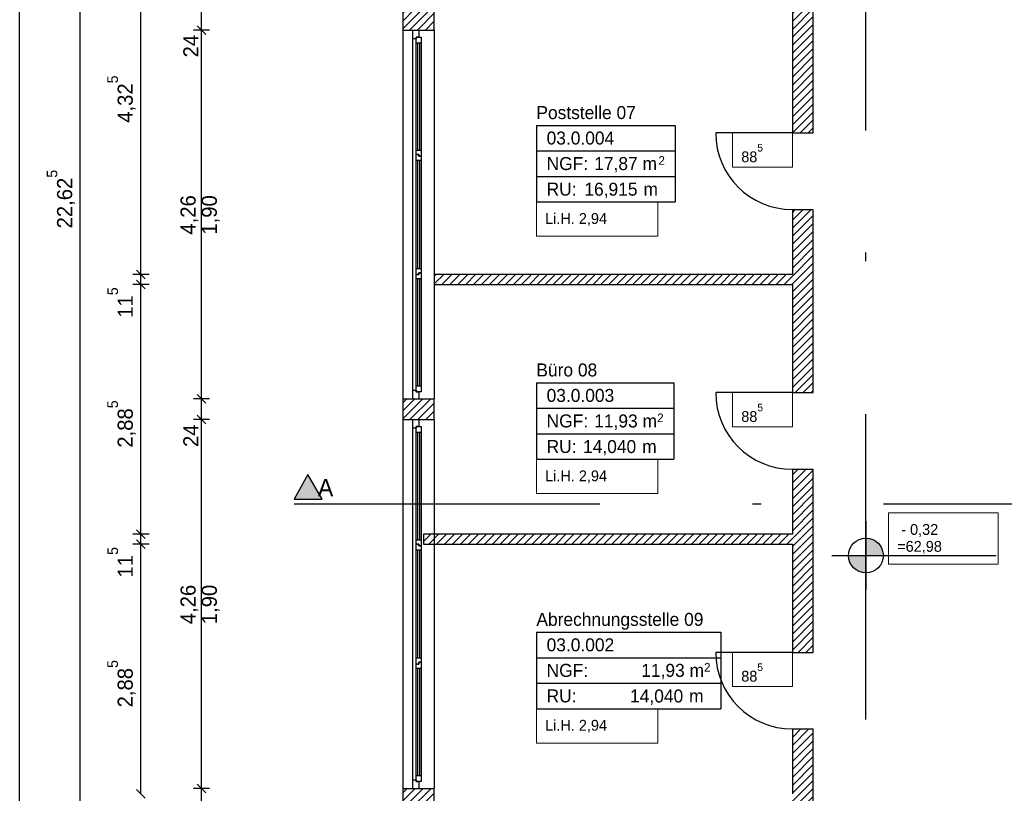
# Model space of a CAD drawing. Extents: x -28.8 to 50.4, y -5.6 to 85.1.
# Tile 4 of 29: x -4.3 to 7.1, y 4.8 to 13.7. Entities that reach past the tile are written whole.
import ezdxf

# ---------------------------------------------------------------- set-up
doc = ezdxf.new("R2010")
doc.units = 0
doc.header["$MEASUREMENT"] = 0
doc.linetypes.add('Strichpunktlinie', pattern=[0.006703, 0.003528, -0.001764, 0, -0.001411])
doc.linetypes.add('Wipeout_Contour', pattern=[1, 0, -1])
for name, color, linetype in [('0._EG_2_0', 7, 'Continuous'), ('0._EG_2_P_BM_AUSSEN', 7, 'Continuous'), ('0._EG_2_P_ZE_BILD', 7, 'Continuous'), ('0._EG_2_P_ZE_SYMBOL', 7, 'Continuous'), ('0._EG_2_P_ZE_TEXT', 7, 'Continuous'), ('0._EG_2_R_NT_INNENWAND', 7, 'Continuous'), ('0._EG_2_R_TR_AUSSENWAND', 7, 'Continuous'), ('0._EG_2_R_TR_INNENWAND', 7, 'Continuous'), ('0._EG_2_Räume', 7, 'Continuous')]:
    doc.layers.add(name, color=color, linetype=linetype)
doc.styles.add('ERSTELLTER_STIL_1', font='txt')
doc.styles.add('ERSTELLTER_STIL_2', font='txt')
pattern_1 = [(45, (0, 0), (-0.04596194, 0.04596194), [])]

msp = doc.modelspace()

# ---------------------------------------------------------------- hatches: boundary and pattern name
at = {"layer": '0._EG_2_P_ZE_BILD', "linetype": 'Continuous', "lineweight": 18, "ltscale": 1000}
msp.add_hatch(color=9, dxfattribs=at).paths.add_polyline_path([(-1.127, 8.207), (-0.805, 8.207), (-0.969, 8.49)], flags=0)
at = {"layer": '0._EG_2_P_ZE_SYMBOL', "linetype": 'Continuous', "ltscale": 1000}
for points in [[(5.676, 7.555, 0.414214), (5.475, 7.756), (5.475, 7.555)], [(5.475, 7.354), (5.475, 7.555), (5.274, 7.555, 0.414214)]]:
    msp.add_hatch(color=256, dxfattribs=at).paths.add_polyline_path(points, flags=0)
at = {"layer": '0._EG_2_R_NT_INNENWAND', "linetype": 'Continuous', "ltscale": 1000}
h = msp.add_hatch(dxfattribs=at)
h.set_pattern_fill('MW_Kalksandstein_0002', color=256, style=0, pattern_type=2)
h.set_pattern_definition(pattern_1)
h.paths.add_polyline_path([(0.49, 10.688), (4.625, 10.688), (4.625, 10.803), (0.49, 10.803)], flags=0)
at = {"layer": '0._EG_2_R_TR_AUSSENWAND', "linetype": 'Continuous', "ltscale": 1000}
h = msp.add_hatch(dxfattribs=at)
h.set_pattern_fill('MW_Kalksandstein_0002', color=256, style=0, pattern_type=2)
h.set_pattern_definition(pattern_1)
h.paths.add_polyline_path([(0.125, 13.625), (0.24, 13.625), (0.31, 13.625), (0.49, 13.625), (0.49, 13.865), (0.31, 13.865), (0.24, 13.865), (0.125, 13.865)], flags=0)
h = msp.add_hatch(dxfattribs=at)
h.set_pattern_fill('MW_Kalksandstein_0002', color=256, style=0, pattern_type=2)
h.set_pattern_definition(pattern_1)
h.paths.add_polyline_path([(0.125, 9.125), (0.24, 9.125), (0.31, 9.125), (0.49, 9.125), (0.49, 9.365), (0.31, 9.365), (0.24, 9.365), (0.125, 9.365)], flags=0)
h = msp.add_hatch(dxfattribs=at)
h.set_pattern_fill('MW_Kalksandstein_0002', color=256, style=0, pattern_type=2)
h.set_pattern_definition(pattern_1)
h.paths.add_polyline_path([(0.125, 4.625), (0.24, 4.625), (0.31, 4.625), (0.49, 4.625), (0.49, 4.865), (0.31, 4.865), (0.24, 4.865), (0.125, 4.865)], flags=0)
at = {"layer": '0._EG_2_R_TR_INNENWAND', "linetype": 'Continuous', "ltscale": 1000}
h = msp.add_hatch(dxfattribs=at)
h.set_pattern_fill('MW_Kalksandstein_0002', color=256, style=0, pattern_type=2)
h.set_pattern_definition(pattern_1)
h.paths.add_polyline_path([(4.625, 12.437), (4.865, 12.437), (4.865, 15.49), (4.625, 15.49)], flags=0)
h = msp.add_hatch(dxfattribs=at)
h.set_pattern_fill('MW_Kalksandstein_0002', color=256, style=0, pattern_type=2)
h.set_pattern_definition(pattern_1)
h.paths.add_polyline_path([(4.625, 9.437), (4.865, 9.437), (4.865, 11.552), (4.625, 11.552)], flags=0)
h = msp.add_hatch(dxfattribs=at)
h.set_pattern_fill('MW_Kalksandstein_0002', color=256, style=0, pattern_type=2)
h.set_pattern_definition(pattern_1)
h.paths.add_polyline_path([(4.625, 6.437), (4.865, 6.437), (4.865, 8.552), (4.625, 8.552)], flags=0)
h = msp.add_hatch(dxfattribs=at)
h.set_pattern_fill('MW_Kalksandstein_0002', color=256, style=0, pattern_type=2)
h.set_pattern_definition(pattern_1)
h.paths.add_polyline_path([(4.625, 4.562), (4.865, 4.562), (4.865, 5.552), (4.625, 5.552)], flags=0)

# ---------------------------------------------------------------- linework, layer by layer
at = {"layer": '0._EG_2_0', "linetype": 'Continuous', "ltscale": 1000}
for p, q in [((0.125, 13.625), (0.24, 13.625)), ((0.24, 13.625), (0.31, 13.625)), ((0.31, 13.625), (0.49, 13.625)), ((4.625, 12.437), (4.865, 12.437)), ((4.625, 11.552), (4.865, 11.552)), ((0.125, 9.365), (0.24, 9.365)), ((0.24, 9.365), (0.31, 9.365)), ((0.31, 9.365), (0.49, 9.365)), ((4.625, 9.437), (4.865, 9.437)), ((0.125, 9.125), (0.24, 9.125)), ((0.24, 9.125), (0.31, 9.125)), ((0.31, 9.125), (0.49, 9.125)), ((4.625, 8.552), (4.865, 8.552)), ((4.625, 6.437), (4.865, 6.437)), ((4.625, 5.552), (4.865, 5.552)), ((0.125, 4.865), (0.24, 4.865)), ((0.24, 4.865), (0.31, 4.865)), ((0.31, 4.865), (0.49, 4.865))]:
    msp.add_line(p, q, dxfattribs=at)
at = {"layer": '0._EG_2_P_BM_AUSSEN', "linetype": 'Continuous', "ltscale": 1000}
for p, q in [((-4.299, 0), (-4.299, 44.375)), ((-3.599, 0.365), (-3.599, 22.99)), ((-2.899, 10.803), (-2.899, 15.125)), ((-2.199, 13.625), (-2.199, 13.865)), ((-2.249, 13.675), (-2.149, 13.575)), ((-2.105, 13.625), (-2.292, 13.625)), ((-2.199, 9.365), (-2.199, 13.625)), ((-2.949, 10.852), (-2.849, 10.752)), ((-2.805, 10.803), (-2.992, 10.803)), ((-2.949, 10.738), (-2.849, 10.637)), ((-2.899, 10.688), (-2.899, 10.803)), ((-2.805, 10.688), (-2.992, 10.688)), ((-2.899, 7.802), (-2.899, 10.688)), ((-2.105, 9.365), (-2.292, 9.365)), ((-2.249, 9.415), (-2.149, 9.315)), ((-2.199, 9.125), (-2.199, 9.365)), ((-2.105, 9.125), (-2.292, 9.125)), ((-2.249, 9.175), (-2.149, 9.075)), ((-2.199, 4.865), (-2.199, 9.125)), ((-2.949, 7.852), (-2.849, 7.752)), ((-2.805, 7.802), (-2.992, 7.802)), ((-2.949, 7.737), (-2.849, 7.637)), ((-2.899, 7.687), (-2.899, 7.802)), ((-2.805, 7.687), (-2.992, 7.687)), ((-2.899, 4.802), (-2.899, 7.687)), ((-2.249, 4.915), (-2.149, 4.815)), ((-2.949, 4.852), (-2.849, 4.753)), ((-2.105, 4.865), (-2.292, 4.865)), ((-2.199, 4.625), (-2.199, 4.865))]:
    msp.add_line(p, q, dxfattribs=at)
at = {"layer": '0._EG_2_P_ZE_BILD', "linetype": 'Strichpunktlinie', "ltscale": 1000}
msp.add_line((5.475, -1.141), (5.475, 45.062), dxfattribs=at)
at = {"layer": '0._EG_2_P_ZE_BILD', "color": 255, "linetype": 'Continuous', "lineweight": 18, "ltscale": 1000}
for p, q in [((-0.969, 8.49), (-1.127, 8.207)), ((-0.805, 8.207), (-0.969, 8.49)), ((-1.127, 8.207), (-0.805, 8.207))]:
    msp.add_line(p, q, dxfattribs=at)
at = {"layer": '0._EG_2_P_ZE_BILD', "linetype": 'Continuous', "ltscale": 1000}
for p, q in [((-0.969, 8.49), (-1.127, 8.207)), ((-0.805, 8.207), (-0.969, 8.49)), ((-1.127, 8.207), (-0.805, 8.207))]:
    msp.add_line(p, q, dxfattribs=at)
at = {"layer": '0._EG_2_P_ZE_SYMBOL', "color": 255, "linetype": 'Continuous', "lineweight": 18, "ltscale": 1000}
for p, q in [((7.004, 8.048), (5.736, 8.048)), ((5.736, 8.048), (5.736, 7.455)), ((7.004, 7.455), (7.004, 8.048)), ((5.475, 7.756), (5.475, 7.555)), ((5.475, 7.555), (5.274, 7.555)), ((5.475, 7.555), (5.676, 7.555)), ((5.475, 7.354), (5.475, 7.555)), ((5.736, 7.455), (7.004, 7.455))]:
    msp.add_line(p, q, dxfattribs=at)
at = {"layer": '0._EG_2_P_ZE_SYMBOL', "linetype": 'Continuous', "ltscale": 1000}
for p, q in [((5.475, 7.954), (5.475, 7.158)), ((5.081, 7.555), (5.88, 7.555)), ((5.88, 7.555), (6.978, 7.555))]:
    msp.add_line(p, q, dxfattribs=at)
msp.add_circle((5.475, 7.555), 0.201, dxfattribs=at)
at = {"layer": '0._EG_2_P_ZE_SYMBOL', "color": 255, "linetype": 'Continuous', "lineweight": 18, "ltscale": 1000}
for start, end in [(0, 90), (180, 270)]:
    msp.add_arc((5.475, 7.555), 0.201, start, end, dxfattribs=at)
at = {"layer": '0._EG_2_P_ZE_TEXT', "color": 255, "linetype": 'Continuous', "lineweight": 18, "ltscale": 1000}
for p, q in [((4.625, 12.437), (3.935, 12.437)), ((3.935, 12.437), (3.935, 12.041)), ((4.625, 12.041), (4.625, 12.437)), ((3.935, 12.041), (4.625, 12.041)), ((3.07, 11.64), (1.669, 11.64)), ((1.669, 11.64), (1.669, 11.243)), ((3.07, 11.243), (3.07, 11.64)), ((1.669, 11.243), (3.07, 11.243)), ((4.625, 9.437), (3.935, 9.437)), ((3.935, 9.437), (3.935, 9.041)), ((4.625, 9.041), (4.625, 9.437)), ((3.935, 9.041), (4.625, 9.041)), ((3.07, 8.667), (1.669, 8.667)), ((1.669, 8.667), (1.669, 8.27)), ((3.07, 8.27), (3.07, 8.667)), ((1.669, 8.27), (3.07, 8.27)), ((4.625, 6.437), (3.935, 6.437)), ((3.935, 6.437), (3.935, 6.041)), ((4.625, 6.041), (4.625, 6.437)), ((3.935, 6.041), (4.625, 6.041)), ((3.07, 5.786), (1.669, 5.786)), ((1.669, 5.786), (1.669, 5.389)), ((3.07, 5.389), (3.07, 5.786)), ((1.669, 5.389), (3.07, 5.389))]:
    msp.add_line(p, q, dxfattribs=at)
at = {"layer": '0._EG_2_R_NT_INNENWAND', "linetype": 'Continuous', "ltscale": 1000}
for p, q in [((4.625, 10.803), (0.49, 10.803)), ((0.49, 10.803), (0.49, 10.688)), ((0.49, 10.688), (4.625, 10.688))]:
    msp.add_line(p, q, dxfattribs=at)
at = {"layer": '0._EG_2_R_TR_AUSSENWAND', "linetype": 'Continuous', "ltscale": 1000}
for p, q in [((0.125, 13.865), (0.125, 13.625)), ((0.49, 13.625), (0.49, 13.865)), ((0.125, 13.625), (0.125, 9.365)), ((0.49, 13.625), (0.49, 9.365)), ((0.125, 9.365), (0.125, 9.125)), ((0.49, 9.125), (0.49, 9.365)), ((0.125, 9.125), (0.125, 4.865)), ((0.49, 9.125), (0.49, 4.865)), ((0.125, 4.865), (0.125, 4.625)), ((0.49, 4.625), (0.49, 4.865))]:
    msp.add_line(p, q, dxfattribs=at)
at = {"layer": '0._EG_2_R_TR_INNENWAND', "linetype": 'Continuous', "ltscale": 1000}
for p, q in [((4.865, 12.437), (4.865, 15.49)), ((4.625, 15.125), (4.625, 12.437)), ((4.625, 12.437), (3.74, 12.437)), ((4.625, 11.552), (4.625, 10.803)), ((4.865, 9.437), (4.865, 11.552)), ((4.625, 10.688), (4.625, 9.437)), ((4.625, 9.437), (3.74, 9.437)), ((4.625, 8.552), (4.625, 7.802)), ((4.865, 6.437), (4.865, 8.552)), ((4.625, 7.687), (4.625, 6.437)), ((4.625, 6.437), (3.74, 6.437)), ((4.625, 5.552), (4.625, 4.802)), ((4.865, 4.562), (4.865, 5.552))]:
    msp.add_line(p, q, dxfattribs=at)
for centre in [(4.625, 12.437), (4.625, 9.437), (4.625, 6.437)]:
    msp.add_arc(centre, 0.885, 180, 270, dxfattribs=at)
at = {"layer": '0._EG_2_Räume', "linetype": 'Continuous', "ltscale": 1000}
for p, q in [((1.669, 12.524), (1.669, 11.64)), ((1.669, 12.524), (3.272, 12.524)), ((3.272, 12.524), (3.272, 11.64)), ((1.669, 12.229), (3.272, 12.229)), ((1.669, 11.934), (3.272, 11.934)), ((1.669, 11.64), (3.272, 11.64)), ((1.669, 9.551), (1.669, 8.667)), ((1.669, 9.551), (3.257, 9.551)), ((3.257, 9.551), (3.257, 8.667)), ((1.669, 9.256), (3.257, 9.256)), ((1.669, 8.961), (3.257, 8.961)), ((1.669, 8.667), (3.257, 8.667)), ((1.669, 6.67), (1.669, 5.786)), ((1.669, 6.67), (3.8, 6.67)), ((3.8, 6.67), (3.8, 5.786)), ((1.669, 6.375), (3.8, 6.375)), ((1.669, 6.08), (3.8, 6.08)), ((1.669, 5.786), (3.8, 5.786))]:
    msp.add_line(p, q, dxfattribs=at)

# ---------------------------------------------------------------- texts
at = {"layer": '0._EG_2_P_BM_AUSSEN', "linetype": 'Continuous', "char_height": 0.175, "attachment_point": 7, "rotation": 90, "style": 'ERSTELLTER_STIL_2'}
for s, insert in [('{24}', (-2.234, 13.309)), ('{4,32\\A1{\\H0.7x;\\S5^  ;}}', (-2.96, 12.554)), ('{22,62\\A1{\\H0.7x;\\S5^  ;}}', (-3.66, 11.334)), ('{4,26}', (-2.234, 11.262)), ('{1,90}', (-1.989, 11.262)), ('{11\\A1{\\H0.7x;\\S5^  ;}}', (-2.992, 10.302)), ('{2,88\\A1{\\H0.7x;\\S5^  ;}}', (-2.96, 8.801)), ('{24}', (-2.234, 8.809)), ('{11\\A1{\\H0.7x;\\S5^  ;}}', (-2.992, 7.302)), ('{4,26}', (-2.234, 6.762)), ('{1,90}', (-1.989, 6.762)), ('{2,88\\A1{\\H0.7x;\\S5^  ;}}', (-2.96, 5.801))]:
    msp.add_mtext(s, dxfattribs=dict(at, insert=insert))
at = {"layer": '0._EG_2_P_ZE_BILD', "linetype": 'Continuous', "insert": (-0.855, 8.44), "char_height": 0.2, "attachment_point": 1, "style": 'ERSTELLTER_STIL_1'}
msp.add_mtext('{A}', dxfattribs=at)
at = {"layer": '0._EG_2_P_ZE_SYMBOL', "linetype": 'Continuous', "insert": (5.836, 7.919), "char_height": 0.125, "width": 1.06853, "attachment_point": 1, "line_spacing_factor": 0.93709, "style": 'ERSTELLTER_STIL_1'}
msp.add_mtext('{ - 0,32\\P=62,98}', dxfattribs=at)
at = {"layer": '0._EG_2_P_ZE_TEXT', "linetype": 'Continuous', "char_height": 0.125, "attachment_point": 1, "style": 'ERSTELLTER_STIL_2'}
for s, insert in [('{88\\A1{\\H0.7x;\\S5^  ;}}', (4.035, 12.309)), ('{Li.H. 2,94}', (1.769, 11.511)), ('{88\\A1{\\H0.7x;\\S5^  ;}}', (4.035, 9.309)), ('{Li.H. 2,94}', (1.769, 8.538)), ('{88\\A1{\\H0.7x;\\S5^  ;}}', (4.035, 6.309)), ('{Li.H. 2,94}', (1.769, 5.657))]:
    msp.add_mtext(s, dxfattribs=dict(at, insert=insert))
at = {"layer": '0._EG_2_Räume', "linetype": 'Continuous'}
for s, insert, char_height, attachment_point, style in [('{Poststelle 07}', (1.669, 12.747), 0.15, 1, 'ERSTELLTER_STIL_1'), ('{03.0.004 }', (1.787, 12.453), 0.15, 1, 'ERSTELLTER_STIL_2'), ('{2}', (3.079, 12.169), 0.1, 1, 'ERSTELLTER_STIL_2'), ('{NGF: }', (1.787, 12.158), 0.15, 1, 'ERSTELLTER_STIL_2'), ('{17,87 m}', (2.337, 12.158), 0.15, 1, 'ERSTELLTER_STIL_2'), ('{RU: }', (1.787, 11.863), 0.15, 1, 'ERSTELLTER_STIL_2'), ('{16,915}', (2.223, 11.684), 0.15, 7, 'ERSTELLTER_STIL_2'), ('{ m}', (2.85, 11.863), 0.15, 1, 'ERSTELLTER_STIL_2'), ('{Büro 08}', (1.669, 9.774), 0.15, 1, 'ERSTELLTER_STIL_1'), ('{03.0.003 }', (1.787, 9.48), 0.15, 1, 'ERSTELLTER_STIL_2'), ('{NGF: }', (1.787, 9.185), 0.15, 1, 'ERSTELLTER_STIL_2'), ('{11,93 m}', (2.337, 9.185), 0.15, 1, 'ERSTELLTER_STIL_2'), ('{2}', (3.064, 9.196), 0.1, 1, 'ERSTELLTER_STIL_2'), ('{RU: }', (1.787, 8.89), 0.15, 1, 'ERSTELLTER_STIL_2'), ('{14,040}', (2.208, 8.711), 0.15, 7, 'ERSTELLTER_STIL_2'), ('{ m}', (2.835, 8.89), 0.15, 1, 'ERSTELLTER_STIL_2'), ('{Abrechnungsstelle 09}', (1.669, 6.893), 0.15, 1, 'ERSTELLTER_STIL_1'), ('{03.0.002 }', (1.787, 6.599), 0.15, 1, 'ERSTELLTER_STIL_2'), ('{NGF: }', (1.787, 6.304), 0.15, 1, 'ERSTELLTER_STIL_2'), ('{11,93 m}', (2.88, 6.304), 0.15, 1, 'ERSTELLTER_STIL_2'), ('{2}', (3.606, 6.315), 0.1, 1, 'ERSTELLTER_STIL_2'), ('{14,040}', (2.751, 5.83), 0.15, 7, 'ERSTELLTER_STIL_2'), ('{RU: }', (1.787, 6.009), 0.15, 1, 'ERSTELLTER_STIL_2'), ('{ m}', (3.377, 6.009), 0.15, 1, 'ERSTELLTER_STIL_2')]:
    msp.add_mtext(s, dxfattribs=dict(at, insert=insert, char_height=char_height, attachment_point=attachment_point, style=style))

# ---------------------------------------------------------------- wipeouts: each hides what was drawn before it
at = {"color": 254, "linetype": 'Wipeout_Contour', "lineweight": 0, "ltscale": 46.045574}
msp.add_wipeout([(0.24, 13.525), (0.28, 13.525), (0.28, 9.465), (0.24, 9.465)], dxfattribs=at).dxf.layer = '0._EG_2_R_TR_AUSSENWAND'
at = {"color": 254, "linetype": 'Wipeout_Contour', "lineweight": 0, "ltscale": 28.103877}
msp.add_wipeout([(0.24, 9.025), (0.28, 9.025), (0.28, 4.965), (0.24, 4.965)], dxfattribs=at).dxf.layer = '0._EG_2_R_TR_AUSSENWAND'

# ---------------------------------------------------------------- next in the draw order: wipeouts: each hides what was drawn before it
at = {"color": 254, "linetype": 'Wipeout_Contour', "lineweight": 0, "ltscale": 80.840406}
msp.add_wipeout([(0.31, 13.625), (0.31, 13.545), (0.28, 13.545), (0.28, 13.525), (0.24, 13.525), (0.24, 13.625)], dxfattribs=at).dxf.layer = '0._EG_2_R_TR_AUSSENWAND'
at = {"color": 254, "linetype": 'Wipeout_Contour', "lineweight": 0, "ltscale": 57.222797}
msp.add_wipeout([(0.24, 9.365), (0.24, 9.465), (0.28, 9.465), (0.28, 9.445), (0.31, 9.445), (0.31, 9.365)], dxfattribs=at).dxf.layer = '0._EG_2_R_TR_AUSSENWAND'
at = {"color": 254, "linetype": 'Wipeout_Contour', "lineweight": 0, "ltscale": 53.865666}
msp.add_wipeout([(0.31, 9.125), (0.31, 9.045), (0.28, 9.045), (0.28, 9.025), (0.24, 9.025), (0.24, 9.125)], dxfattribs=at).dxf.layer = '0._EG_2_R_TR_AUSSENWAND'
at = {"color": 254, "linetype": 'Wipeout_Contour', "lineweight": 0, "ltscale": 30.290712}
msp.add_wipeout([(0.24, 4.865), (0.24, 4.965), (0.28, 4.965), (0.28, 4.945), (0.31, 4.945), (0.31, 4.865)], dxfattribs=at).dxf.layer = '0._EG_2_R_TR_AUSSENWAND'

# ---------------------------------------------------------------- next in the draw order: linework, layer by layer
at = {"layer": '0._EG_2_R_TR_AUSSENWAND', "linetype": 'Continuous', "ltscale": 1000}
for p, q in [((0.24, 13.625), (0.31, 13.625)), ((0.24, 9.365), (0.31, 9.365)), ((0.24, 9.125), (0.31, 9.125)), ((0.24, 4.865), (0.31, 4.865))]:
    msp.add_line(p, q, dxfattribs=at)

# ---------------------------------------------------------------- next in the draw order: wipeouts: each hides what was drawn before it
at = {"color": 254, "linetype": 'Wipeout_Contour', "lineweight": 0, "ltscale": 51.481027}
msp.add_wipeout([(0.28, 13.475), (0.3, 13.475), (0.3, 12.238), (0.28, 12.238)], dxfattribs=at).dxf.layer = '0._EG_2_R_TR_AUSSENWAND'
at = {"color": 254, "linetype": 'Wipeout_Contour', "lineweight": 0, "ltscale": 33.512497}
msp.add_wipeout([(0.28, 8.975), (0.3, 8.975), (0.3, 7.738), (0.28, 7.738)], dxfattribs=at).dxf.layer = '0._EG_2_R_TR_AUSSENWAND'

# ---------------------------------------------------------------- next in the draw order: wipeouts: each hides what was drawn before it
at = {"color": 254, "linetype": 'Wipeout_Contour', "lineweight": 0, "ltscale": 51.485195}
msp.add_wipeout([(0.32, 13.475), (0.34, 13.475), (0.34, 12.238), (0.32, 12.238)], dxfattribs=at).dxf.layer = '0._EG_2_R_TR_AUSSENWAND'
at = {"color": 254, "linetype": 'Wipeout_Contour', "lineweight": 0, "ltscale": 33.519173}
msp.add_wipeout([(0.32, 8.975), (0.34, 8.975), (0.34, 7.738), (0.32, 7.738)], dxfattribs=at).dxf.layer = '0._EG_2_R_TR_AUSSENWAND'

# ---------------------------------------------------------------- next in the draw order: wipeouts: each hides what was drawn before it
at = {"color": 254, "linetype": 'Wipeout_Contour', "lineweight": 0, "ltscale": 54.091617}
msp.add_wipeout([(0.28, 13.545), (0.34, 13.545), (0.34, 13.475), (0.28, 13.475)], dxfattribs=at).dxf.layer = '0._EG_2_R_TR_AUSSENWAND'
at = {"color": 254, "linetype": 'Wipeout_Contour', "lineweight": 0, "ltscale": 72.824708}
msp.add_wipeout([(0.28, 12.188), (0.28, 12.238), (0.34, 12.238), (0.34, 12.168), (0.31, 12.168), (0.31, 12.188)], dxfattribs=at).dxf.layer = '0._EG_2_R_TR_AUSSENWAND'
at = {"color": 254, "linetype": 'Wipeout_Contour', "lineweight": 0, "ltscale": 36.117611}
msp.add_wipeout([(0.28, 9.045), (0.34, 9.045), (0.34, 8.975), (0.28, 8.975)], dxfattribs=at).dxf.layer = '0._EG_2_R_TR_AUSSENWAND'
at = {"color": 254, "linetype": 'Wipeout_Contour', "lineweight": 0, "ltscale": 45.861466}
msp.add_wipeout([(0.28, 7.688), (0.28, 7.738), (0.34, 7.738), (0.34, 7.668), (0.31, 7.668), (0.31, 7.688)], dxfattribs=at).dxf.layer = '0._EG_2_R_TR_AUSSENWAND'

# ---------------------------------------------------------------- next in the draw order: linework, layer by layer
at = {"layer": '0._EG_2_R_TR_AUSSENWAND', "linetype": 'Continuous', "ltscale": 1000}
for p, q in [((0.24, 13.525), (0.24, 13.625)), ((0.31, 13.545), (0.28, 13.545)), ((0.28, 13.545), (0.34, 13.545)), ((0.31, 13.625), (0.31, 13.545)), ((0.24, 9.025), (0.24, 9.125)), ((0.31, 9.125), (0.31, 9.045)), ((0.31, 9.045), (0.28, 9.045)), ((0.28, 9.045), (0.34, 9.045))]:
    msp.add_line(p, q, dxfattribs=at)

# ---------------------------------------------------------------- next in the draw order: wipeouts: each hides what was drawn before it
at = {"color": 254, "linetype": 'Wipeout_Contour', "lineweight": 0, "ltscale": 51.483049}
msp.add_wipeout([(0.32, 13.475), (0.32, 12.238), (0.3, 12.238), (0.3, 13.475)], dxfattribs=at).dxf.layer = '0._EG_2_R_TR_AUSSENWAND'
at = {"color": 254, "linetype": 'Wipeout_Contour', "lineweight": 0, "ltscale": 46.041166}
msp.add_wipeout([(0.28, 12.118), (0.3, 12.118), (0.3, 10.872), (0.28, 10.872)], dxfattribs=at).dxf.layer = '0._EG_2_R_TR_AUSSENWAND'
at = {"color": 254, "linetype": 'Wipeout_Contour', "lineweight": 0, "ltscale": 33.515739}
msp.add_wipeout([(0.32, 8.975), (0.32, 7.738), (0.3, 7.738), (0.3, 8.975)], dxfattribs=at).dxf.layer = '0._EG_2_R_TR_AUSSENWAND'
at = {"color": 254, "linetype": 'Wipeout_Contour', "lineweight": 0, "ltscale": 28.084165}
msp.add_wipeout([(0.28, 7.618), (0.3, 7.618), (0.3, 6.372), (0.28, 6.372)], dxfattribs=at).dxf.layer = '0._EG_2_R_TR_AUSSENWAND'

# ---------------------------------------------------------------- next in the draw order: linework, layer by layer
at = {"layer": '0._EG_2_P_ZE_BILD', "linetype": 'Strichpunktlinie', "ltscale": 1000}
msp.add_line((-1.127, 8.151), (13.71, 8.151), dxfattribs=at)
at = {"layer": '0._EG_2_R_NT_INNENWAND', "linetype": 'Continuous', "ltscale": 1000}
msp.add_line((4.625, 7.802), (0.365, 7.802), dxfattribs=at)
at = {"layer": '0._EG_2_R_TR_AUSSENWAND', "linetype": 'Continuous', "ltscale": 1000}
for p, q in [((0.28, 13.545), (0.28, 13.525)), ((0.28, 13.475), (0.28, 13.545)), ((0.34, 13.545), (0.34, 13.475)), ((0.28, 13.525), (0.24, 13.525)), ((0.34, 13.475), (0.28, 13.475)), ((0.28, 9.025), (0.24, 9.025)), ((0.28, 9.045), (0.28, 9.025)), ((0.28, 8.975), (0.28, 9.045)), ((0.34, 9.045), (0.34, 8.975)), ((0.34, 8.975), (0.28, 8.975))]:
    msp.add_line(p, q, dxfattribs=at)

# ---------------------------------------------------------------- next in the draw order: wipeouts: each hides what was drawn before it
at = {"color": 254, "linetype": 'Wipeout_Contour', "lineweight": 0, "ltscale": 46.045872}
msp.add_wipeout([(0.32, 12.118), (0.34, 12.118), (0.34, 10.872), (0.32, 10.872)], dxfattribs=at).dxf.layer = '0._EG_2_R_TR_AUSSENWAND'
at = {"color": 254, "linetype": 'Wipeout_Contour', "lineweight": 0, "ltscale": 28.092327}
msp.add_wipeout([(0.32, 7.618), (0.34, 7.618), (0.34, 6.372), (0.32, 6.372)], dxfattribs=at).dxf.layer = '0._EG_2_R_TR_AUSSENWAND'

# ---------------------------------------------------------------- next in the draw order: wipeouts: each hides what was drawn before it
at = {"color": 254, "linetype": 'Wipeout_Contour', "lineweight": 0, "ltscale": 73.4425}
msp.add_wipeout([(0.34, 12.168), (0.34, 12.118), (0.28, 12.118), (0.28, 12.188), (0.31, 12.188), (0.31, 12.168)], dxfattribs=at).dxf.layer = '0._EG_2_R_TR_AUSSENWAND'
at = {"color": 254, "linetype": 'Wipeout_Contour', "lineweight": 0, "ltscale": 64.633539}
msp.add_wipeout([(0.31, 10.822), (0.31, 10.802), (0.28, 10.802), (0.28, 10.872), (0.34, 10.872), (0.34, 10.822)], dxfattribs=at).dxf.layer = '0._EG_2_R_TR_AUSSENWAND'
at = {"color": 254, "linetype": 'Wipeout_Contour', "lineweight": 0, "ltscale": 46.480286}
msp.add_wipeout([(0.34, 7.668), (0.34, 7.618), (0.28, 7.618), (0.28, 7.688), (0.31, 7.688), (0.31, 7.668)], dxfattribs=at).dxf.layer = '0._EG_2_R_TR_AUSSENWAND'
at = {"color": 254, "linetype": 'Wipeout_Contour', "lineweight": 0, "ltscale": 37.685582}
msp.add_wipeout([(0.31, 6.322), (0.31, 6.302), (0.28, 6.302), (0.28, 6.372), (0.34, 6.372), (0.34, 6.322)], dxfattribs=at).dxf.layer = '0._EG_2_R_TR_AUSSENWAND'

# ---------------------------------------------------------------- next in the draw order: hatches: boundary and pattern name
at = {"layer": '0._EG_2_R_NT_INNENWAND', "linetype": 'Continuous', "ltscale": 1000}
h = msp.add_hatch(dxfattribs=at)
h.set_pattern_fill('MW_Kalksandstein_0002', color=256, style=0, pattern_type=2)
h.set_pattern_definition(pattern_1)
h.paths.add_polyline_path([(0.365, 7.687), (4.625, 7.687), (4.625, 7.802), (0.365, 7.802)], flags=0)

# ---------------------------------------------------------------- next in the draw order: linework, layer by layer
for p, q in [((0.365, 7.802), (0.365, 7.687)), ((0.365, 7.687), (4.625, 7.687))]:
    msp.add_line(p, q, dxfattribs=at)
at = {"layer": '0._EG_2_R_TR_AUSSENWAND', "linetype": 'Continuous', "ltscale": 1000}
for p, q in [((0.28, 12.238), (0.28, 13.475)), ((0.3, 12.238), (0.3, 13.475)), ((0.32, 13.475), (0.32, 12.238)), ((0.34, 13.475), (0.34, 12.238)), ((0.28, 12.188), (0.28, 12.238)), ((0.28, 12.238), (0.34, 12.238)), ((0.31, 12.188), (0.28, 12.188)), ((0.28, 12.188), (0.31, 12.188)), ((0.28, 7.738), (0.28, 8.975)), ((0.3, 7.738), (0.3, 8.975)), ((0.32, 8.975), (0.32, 7.738)), ((0.34, 8.975), (0.34, 7.738)), ((0.28, 7.688), (0.28, 7.738)), ((0.28, 7.738), (0.34, 7.738)), ((0.31, 7.688), (0.28, 7.688)), ((0.28, 7.688), (0.31, 7.688))]:
    msp.add_line(p, q, dxfattribs=at)

# ---------------------------------------------------------------- next in the draw order: wipeouts: each hides what was drawn before it
at = {"color": 254, "linetype": 'Wipeout_Contour', "lineweight": 0, "ltscale": 46.043449}
msp.add_wipeout([(0.32, 12.118), (0.32, 10.872), (0.3, 10.872), (0.3, 12.118)], dxfattribs=at).dxf.layer = '0._EG_2_R_TR_AUSSENWAND'
at = {"color": 254, "linetype": 'Wipeout_Contour', "lineweight": 0, "ltscale": 40.60319}
msp.add_wipeout([(0.28, 10.752), (0.3, 10.752), (0.3, 9.515), (0.28, 9.515)], dxfattribs=at).dxf.layer = '0._EG_2_R_TR_AUSSENWAND'
at = {"color": 254, "linetype": 'Wipeout_Contour', "lineweight": 0, "ltscale": 28.088131}
msp.add_wipeout([(0.32, 7.618), (0.32, 6.372), (0.3, 6.372), (0.3, 7.618)], dxfattribs=at).dxf.layer = '0._EG_2_R_TR_AUSSENWAND'
at = {"color": 254, "linetype": 'Wipeout_Contour', "lineweight": 0, "ltscale": 22.665606}
msp.add_wipeout([(0.28, 6.252), (0.3, 6.252), (0.3, 5.015), (0.28, 5.015)], dxfattribs=at).dxf.layer = '0._EG_2_R_TR_AUSSENWAND'

# ---------------------------------------------------------------- next in the draw order: linework, layer by layer
at = {"layer": '0._EG_2_R_TR_AUSSENWAND', "linetype": 'Continuous', "ltscale": 1000}
for p, q in [((0.28, 12.118), (0.28, 12.188)), ((0.31, 12.168), (0.31, 12.188)), ((0.31, 12.188), (0.31, 12.168)), ((0.34, 12.168), (0.31, 12.168)), ((0.31, 12.168), (0.34, 12.168)), ((0.34, 12.238), (0.34, 12.168)), ((0.34, 12.168), (0.34, 12.118)), ((0.34, 12.118), (0.28, 12.118)), ((0.34, 7.738), (0.34, 7.668)), ((0.28, 7.618), (0.28, 7.688)), ((0.31, 7.668), (0.31, 7.688)), ((0.31, 7.688), (0.31, 7.668)), ((0.34, 7.668), (0.31, 7.668)), ((0.31, 7.668), (0.34, 7.668)), ((0.34, 7.668), (0.34, 7.618)), ((0.34, 7.618), (0.28, 7.618))]:
    msp.add_line(p, q, dxfattribs=at)

# ---------------------------------------------------------------- next in the draw order: wipeouts: each hides what was drawn before it
at = {"color": 254, "linetype": 'Wipeout_Contour', "lineweight": 0, "ltscale": 40.608585}
msp.add_wipeout([(0.32, 10.752), (0.34, 10.752), (0.34, 9.515), (0.32, 9.515)], dxfattribs=at).dxf.layer = '0._EG_2_R_TR_AUSSENWAND'
at = {"color": 254, "linetype": 'Wipeout_Contour', "lineweight": 0, "ltscale": 22.67606}
msp.add_wipeout([(0.32, 6.252), (0.34, 6.252), (0.34, 5.015), (0.32, 5.015)], dxfattribs=at).dxf.layer = '0._EG_2_R_TR_AUSSENWAND'

# ---------------------------------------------------------------- next in the draw order: wipeouts: each hides what was drawn before it
at = {"color": 254, "linetype": 'Wipeout_Contour', "lineweight": 0, "ltscale": 65.251276}
msp.add_wipeout([(0.31, 10.802), (0.31, 10.822), (0.34, 10.822), (0.34, 10.752), (0.28, 10.752), (0.28, 10.802)], dxfattribs=at).dxf.layer = '0._EG_2_R_TR_AUSSENWAND'
at = {"color": 254, "linetype": 'Wipeout_Contour', "lineweight": 0, "ltscale": 37.993732}
msp.add_wipeout([(0.28, 9.515), (0.34, 9.515), (0.34, 9.445), (0.28, 9.445)], dxfattribs=at).dxf.layer = '0._EG_2_R_TR_AUSSENWAND'
at = {"color": 254, "linetype": 'Wipeout_Contour', "lineweight": 0, "ltscale": 38.304381}
msp.add_wipeout([(0.31, 6.302), (0.31, 6.322), (0.34, 6.322), (0.34, 6.252), (0.28, 6.252), (0.28, 6.302)], dxfattribs=at).dxf.layer = '0._EG_2_R_TR_AUSSENWAND'
at = {"color": 254, "linetype": 'Wipeout_Contour', "lineweight": 0, "ltscale": 20.061478}
msp.add_wipeout([(0.28, 5.015), (0.34, 5.015), (0.34, 4.945), (0.28, 4.945)], dxfattribs=at).dxf.layer = '0._EG_2_R_TR_AUSSENWAND'

# ---------------------------------------------------------------- next in the draw order: linework, layer by layer
at = {"layer": '0._EG_2_R_TR_AUSSENWAND', "linetype": 'Continuous', "ltscale": 1000}
for p, q in [((0.24, 9.465), (0.24, 13.525)), ((0.28, 10.872), (0.28, 12.118)), ((0.3, 10.872), (0.3, 12.118)), ((0.32, 12.118), (0.32, 10.872)), ((0.34, 12.118), (0.34, 10.872)), ((0.28, 10.872), (0.34, 10.872)), ((0.34, 10.822), (0.31, 10.822)), ((0.31, 10.822), (0.34, 10.822)), ((0.34, 10.872), (0.34, 10.822)), ((0.24, 9.365), (0.24, 9.465)), ((0.28, 9.445), (0.31, 9.445)), ((0.34, 9.445), (0.28, 9.445)), ((0.31, 9.445), (0.31, 9.365)), ((0.24, 4.965), (0.24, 9.025)), ((0.28, 6.372), (0.28, 7.618)), ((0.3, 6.372), (0.3, 7.618)), ((0.32, 7.618), (0.32, 6.372)), ((0.34, 7.618), (0.34, 6.372)), ((0.28, 6.372), (0.34, 6.372)), ((0.34, 6.372), (0.34, 6.322)), ((0.34, 6.322), (0.31, 6.322)), ((0.31, 6.322), (0.34, 6.322)), ((0.24, 4.865), (0.24, 4.965)), ((0.28, 4.945), (0.31, 4.945)), ((0.34, 4.945), (0.28, 4.945)), ((0.31, 4.945), (0.31, 4.865))]:
    msp.add_line(p, q, dxfattribs=at)

# ---------------------------------------------------------------- next in the draw order: wipeouts: each hides what was drawn before it
at = {"color": 254, "linetype": 'Wipeout_Contour', "lineweight": 0, "ltscale": 40.605809}
msp.add_wipeout([(0.32, 10.752), (0.32, 9.515), (0.3, 9.515), (0.3, 10.752)], dxfattribs=at).dxf.layer = '0._EG_2_R_TR_AUSSENWAND'
at = {"color": 254, "linetype": 'Wipeout_Contour', "lineweight": 0, "ltscale": 22.670691}
msp.add_wipeout([(0.32, 6.252), (0.32, 5.015), (0.3, 5.015), (0.3, 6.252)], dxfattribs=at).dxf.layer = '0._EG_2_R_TR_AUSSENWAND'

# ---------------------------------------------------------------- next in the draw order: linework, layer by layer
at = {"layer": '0._EG_2_R_TR_AUSSENWAND', "linetype": 'Continuous', "ltscale": 1000}
for p, q in [((0.28, 10.802), (0.28, 10.872)), ((0.31, 10.822), (0.31, 10.802)), ((0.31, 10.802), (0.31, 10.822)), ((0.34, 10.822), (0.34, 10.752)), ((0.31, 10.802), (0.28, 10.802)), ((0.28, 10.752), (0.28, 10.802)), ((0.28, 10.802), (0.31, 10.802)), ((0.28, 9.515), (0.28, 10.752)), ((0.34, 10.752), (0.28, 10.752)), ((0.3, 9.515), (0.3, 10.752)), ((0.32, 10.752), (0.32, 9.515)), ((0.34, 10.752), (0.34, 9.515)), ((0.24, 9.465), (0.28, 9.465)), ((0.28, 9.515), (0.34, 9.515)), ((0.28, 9.445), (0.28, 9.515)), ((0.28, 9.465), (0.28, 9.445)), ((0.34, 9.515), (0.34, 9.445)), ((0.28, 6.302), (0.28, 6.372)), ((0.31, 6.302), (0.28, 6.302)), ((0.28, 6.252), (0.28, 6.302)), ((0.28, 6.302), (0.31, 6.302)), ((0.31, 6.322), (0.31, 6.302)), ((0.31, 6.302), (0.31, 6.322)), ((0.34, 6.322), (0.34, 6.252)), ((0.28, 5.015), (0.28, 6.252)), ((0.34, 6.252), (0.28, 6.252)), ((0.3, 5.015), (0.3, 6.252)), ((0.32, 6.252), (0.32, 5.015)), ((0.34, 6.252), (0.34, 5.015)), ((0.28, 5.015), (0.34, 5.015)), ((0.28, 4.945), (0.28, 5.015)), ((0.34, 5.015), (0.34, 4.945)), ((0.24, 4.965), (0.28, 4.965)), ((0.28, 4.965), (0.28, 4.945))]:
    msp.add_line(p, q, dxfattribs=at)

doc.saveas('drawing.dxf')
